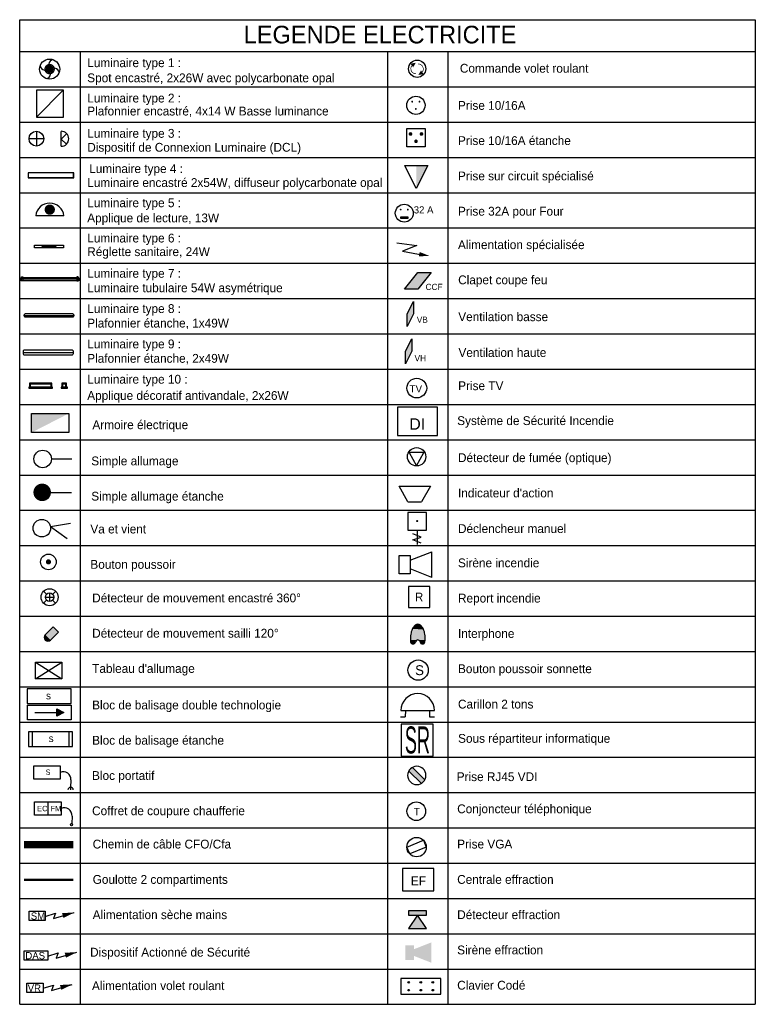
# Model space of a CAD drawing. Header units: millimetres. Extents: x -11.8 to 86.8, y 45.9 to 95.9.
# Tile 31 of 108: x -11.8 to -3.6, y 82.6 to 93.6. Entities that reach past the tile are written whole.
import ezdxf
from ezdxf.enums import TextEntityAlignment as Align

# ---------------------------------------------------------------- set-up
doc = ezdxf.new("R2010")
doc.units = ezdxf.units.MM
doc.header["$MEASUREMENT"] = 0
doc.linetypes.add('PC_DASH_2', pattern=[0.125, 0.055556, -0.069444])
doc.linetypes.add('PC_DASH_5', pattern=[0.069444, 0.027778, -0.041667])
doc.layers.add('Cfa', color=1, linetype='Continuous')
doc.layers.add('CFO', color=6, linetype='Continuous')
doc.styles.add('LEGENDE', font='ARIAL.TTF')
doc.styles.add('PC_MONO_TEXT', font='ARIAL.TTF', dxfattribs={"height": 0.161111})
doc.styles.get("Standard").update_dxf_attribs({"font": 'BKANT.TTF'})

# ---------------------------------------------------------------- blocks, each defined once
blk = doc.blocks.new('INDIC')
for p, q in [((-0.3, 0.15), (0.3, 0.15)), ((-0.132, -0.15), (-0.3, 0.15)), ((0.3, 0.15), (0.127, -0.15)), ((-0.132, -0.15), (0.127, -0.15))]:
    blk.add_line(p, q)
blk = doc.blocks.new('ION')
for p, q in [((-0.196, 0.157), (0.004, -0.209)), ((0.205, 0.157), (-0.196, 0.157)), ((0.004, -0.209), (0.205, 0.157))]:
    blk.add_line(p, q)
blk.add_circle((0.004, 0.041), 0.25)
blk = doc.blocks.new('SIP')
for p, q in [((-0.147, 0.136), (0.003, 0.136)), ((-0.147, -0.114), (-0.147, 0.136)), ((0.003, 0.07), (0.303, 0.186)), ((0.003, 0.136), (0.003, -0.114)), ((0.303, -0.164), (0.303, 0.186)), ((0.003, -0.114), (-0.147, -0.114)), ((0.303, -0.164), (0.003, -0.047))]:
    blk.add_line(p, q)
blk = doc.blocks.new('TAB')
for p, q in [((-0.376, 0.005), (-0.376, 0.547)), ((-0.376, 0.547), (0.447, 0.547)), ((0.447, 0.547), (0.447, 0.005)), ((0.447, 0.005), (-0.376, 0.005))]:
    blk.add_line(p, q)
blk.add_solid([(-0.376, 0.547), (0.447, 0.547), (-0.376, 0.005)])
blk = doc.blocks.new('BG')
for p, q in [((0.078, -0.538), (-0.181, -0.429)), ((-0.181, -0.621), (0.078, -0.538)), ((0.078, -0.728), (-0.181, -0.621)), ((-0.047, -0.317), (-0.046, -0.771))]:
    blk.add_line(p, q)
blk.add_lwpolyline([(-0.347, 0.246), (-0.347, -0.317), (0.252, -0.317), (0.252, 0.246)], close=True)
at = {"const_width": 0.0341}
blk.add_lwpolyline([(-0.063, -0.024, 1), (-0.029, -0.024, 1)], format="xyb", close=True, dxfattribs=at)
blk = doc.blocks.new('ESF')
for p, q in [((-0.6, 0.2), (-0.6, -0.2)), ((0.6, 0.2), (-0.6, 0.2)), ((-0.4, 0), (0.2, 0)), ((0.4, 0), (0.2, 0.1)), ((0.2, 0.1), (0.2, -0.1)), ((0.6, -0.2), (0.6, 0.2)), ((-0.6, -0.2), (0.6, -0.2)), ((0.2, -0.1), (0.4, 0))]:
    blk.add_line(p, q)
blk.add_solid([(0.4, 0), (0.2, 0.1), (0.2, -0.1), (0.2, 0.1)])
blk = doc.blocks.new('ESS')
for p, q in [((-0.53, 0.407), (-0.53, 0.007)), ((0.67, 0.407), (-0.53, 0.407)), ((0.67, 0.007), (0.67, 0.407)), ((-0.53, 0.007), (0.67, 0.007))]:
    blk.add_line(p, q)
blk.add_text('s', height=0.2).set_placement((-0.015, 0.121))
blk = doc.blocks.new('BDR')
for p, q in [((-0.217, 0.129), (0.124, 0.469)), ((-0.123, 0.033), (0.222, 0.37))]:
    blk.add_line(p, q)
blk.add_circle((0.002, 0.25), 0.251)
blk.add_solid([(-0.219, 0.137), (0.124, 0.469), (-0.123, 0.033), (0.222, 0.37)])
blk = doc.blocks.new('PCET')
for p, q in [((-0.255, 0.501), (0.245, 0.501)), ((-0.255, 0.001), (-0.255, 0.501)), ((0.245, 0.501), (0.245, 0.001)), ((0.245, 0.001), (-0.255, 0.001))]:
    blk.add_line(p, q)
at = {"const_width": 0.05}
for points in [[(-0.18, 0.351, 1), (-0.13, 0.351, 1)], [(0.12, 0.351, 1), (0.17, 0.351, 1)], [(-0.03, 0.151, 1), (0.02, 0.151, 1)]]:
    blk.add_lwpolyline(points, format="xyb", close=True, dxfattribs=at)
blk = doc.blocks.new('PCEN')
at = {"const_width": 0.025}
for points in [[(-0.101, 0.359, 1), (-0.076, 0.359, 1)], [(0.099, 0.359, 1), (0.124, 0.359, 1)], [(-0.001, 0.159, 1), (0.024, 0.159, 1)]]:
    blk.add_lwpolyline(points, format="xyb", close=True, dxfattribs=at)
blk.add_circle((0.012, 0.259), 0.25)
blk = doc.blocks.new('VV')
for q in [(0.359, 0.5), (0.461, 0.253)]:
    blk.add_line((0.111, 0.253), q)
blk.add_circle((0.006, 0.147), 0.15)
blk = doc.blocks.new('SAE')
for p, q in [((0.107, 0.252), (0.354, 0.5)), ((-0.149, 0.147), (0.15, 0.147))]:
    blk.add_line(p, q)
at = {"const_width": 0.15}
blk.add_lwpolyline([(-0.075, 0.147, 1), (0.075, 0.147, 1)], format="xyb", close=True, dxfattribs=at)
blk = doc.blocks.new('SA')
blk.add_line((0.118, 0.26), (0.365, 0.508))
blk.add_circle((0.012, 0.154), 0.15)
blk = doc.blocks.new('HR')
for p, q in [((-0.009, 0.129), (-0.009, -0.142)), ((0.119, -0.01), (-0.148, -0.01))]:
    blk.add_line(p, q)
blk.add_circle((-0.012, -0.007), 0.137)
blk = doc.blocks.new('360E')
for p, q in [((-0.109, 0.111), (-0.218, 0.221)), ((-0.155, 0), (0.155, 0)), ((0, 0.155), (0, -0.155)), ((0.221, 0.218), (0.111, 0.109)), ((-0.111, -0.109), (-0.221, -0.218)), ((0.218, -0.221), (0.109, -0.111))]:
    blk.add_line(p, q)
for radius in [0.31, 0.155]:
    blk.add_circle((0, 0), radius)
blk = doc.blocks.new('DAS')
for p, q in [((0.665, 0.117), (0.947, 0.206)), ((0.897, 0.058), (1.473, 0.228)), ((0.947, 0.206), (0.897, 0.058))]:
    blk.add_line(p, q)
blk.add_lwpolyline([(1.152, 0.142, 0.14, 0, 0), (1.473, 0.228, 0, 0, 0)], format="xyseb")
blk.add_lwpolyline([(0, 0.265), (0.665, 0.265), (0.665, 0), (0, 0)], close=True)
blk.add_text('DAS', height=0.2).set_placement((0.035, 0.029))
blk = doc.blocks.new('R')
for p, q in [((0.25, 0.5), (-0.25, 0.5)), ((-0.25, 0.5), (-0.25, 0)), ((0.25, 0), (0.25, 0.5)), ((-0.25, 0), (0.25, 0))]:
    blk.add_line(p, q)
blk.add_text('R', height=0.2).set_placement((-0.005, 0.152), align=Align.CENTER)
blk = doc.blocks.new('CE30')
for p, q in [((0.523, 0.915), (-0.007, 0.385)), ((0.877, 0.562), (0.523, 0.915)), ((0.346, 0.031), (0.877, 0.562))]:
    blk.add_line(p, q)
blk.add_arc((0.17, 0.208), 0.25, 135, 315)
for points in [[(0.515, 0.907), (0.869, 0.554), (-0.005, 0.388), (0.341, 0.027)], [(0.523, 0.915), (0.876, 0.561), (0.512, 0.904), (0.868, 0.553)], [(-0.005, 0.388), (0.341, 0.027), (-0.08, 0.209), (0.167, -0.042)], [(-0.08, 0.209), (0.167, -0.042), (-0.08, 0.207), (-0.007, 0.031)]]:
    blk.add_solid(points)
blk = doc.blocks.new('ESSE')
for p, q in [((0.665, 0.429), (-0.535, 0.429)), ((-0.535, 0.429), (-0.535, 0.029)), ((-0.435, 0.429), (-0.435, 0.029)), ((0.565, 0.429), (0.565, 0.029)), ((0.665, 0.029), (0.665, 0.429)), ((-0.535, 0.029), (0.665, 0.029)), ((-0.435, 0.029), (0.565, 0.029)), ((0.565, 0.029), (0.565, 0.029))]:
    blk.add_line(p, q)
blk.add_text('s', height=0.2).set_placement((0.014, 0.153))
blk = doc.blocks.new('QEP')
for p, q in [((-0.505, 0.516), (0.495, 0.516)), ((-0.505, 0.016), (-0.505, 0.516)), ((-0.505, 0.516), (-0.005, 0.516)), ((-0.505, 0.516), (-0.005, 0.516)), ((-0.505, 0.016), (-0.505, 0.516)), ((-0.505, 0.516), (0.495, 0.516)), ((0.495, 0.516), (0.495, 0.016)), ((0.495, 0.516), (0.495, 0.016)), ((0.495, 0.016), (-0.505, 0.016)), ((0.495, 0.016), (-0.505, 0.016)), ((0.896, -0.013), (0.88, -0.297)), ((0.896, -0.013), (0.88, -0.297)), ((0.88, -0.291), (0.88, -0.391))]:
    blk.add_line(p, q)
for centre, radius, start, end in [((0.604, 0.003), 0.292, 356.8924, 112.9865), ((0.604, 0.003), 0.292, 356.8924, 112.9865), ((0.88, -0.391), 0.1, 0, 180)]:
    blk.add_arc(centre, radius, start, end)
blk.add_text('S', height=0.2).set_placement((-0.057, 0.177))
blk = doc.blocks.new('TV')
blk.add_circle((0, 0), 0.27)
blk.add_text('TV', height=0.2).set_placement((-0.197, -0.12))
blk = doc.blocks.new('QCONJ')
blk.add_circle((0.006, 0.238), 0.25)
blk.add_text('T', height=0.2).set_placement((-0.062, 0.129))
blk = doc.blocks.new('SR')
blk.add_lwpolyline([(-0.6, -0.6), (0, -0.6), (0, 0), (-0.6, 0)], close=True)
at = {"style": 'PC_MONO_TEXT', "width": 0.479167}
blk.add_text('SR', height=0.508, dxfattribs=at).set_placement((-0.53, -0.552))
blk = doc.blocks.new('ALIM')
blk.add_lwpolyline([(0, 0), (0.598, 0.243), (0.283, -0.138), (0.938, 0.091)])
blk.add_lwpolyline([(0.801, 0.046, 0.14, 0, 0), (1.114, 0.158, 0, 0, 0)], format="xyseb")
blk = doc.blocks.new('CCF')
for p, q in [((-0.483, 0.027), (0.017, 0.652)), ((0.517, 0.652), (0.017, 0.027)), ((0.017, 0.652), (0.517, 0.652)), ((0.017, 0.027), (-0.483, 0.027))]:
    blk.add_line(p, q)
blk.add_solid([(0.017, 0.652), (0.517, 0.652), (-0.483, 0.027), (0.017, 0.027)])
blk = doc.blocks.new('INFORM')
for p, q in [((-0.258, 0.266), (0.183, 0.449)), ((-0.184, 0.089), (-0.257, 0.266)), ((0.254, 0.269), (-0.184, 0.089)), ((0.183, 0.449), (0.254, 0.269))]:
    blk.add_line(p, q)
blk.add_circle((-0.001, 0.269), 0.257)
blk = doc.blocks.new('DI')
blk.add_lwpolyline([(-0.35, -0.25), (0.35, -0.25), (0.35, 0.25), (-0.35, 0.25)], close=True)
at = {"style": 'LEGENDE'}
blk.add_text('DI', height=0.2, dxfattribs=at).set_placement((-0.007, -0.146), align=Align.CENTER)
blk = doc.blocks.new('SM')
for p, q in [((0.454, 0.117), (0.736, 0.206)), ((0.686, 0.058), (1.262, 0.228)), ((0.736, 0.206), (0.686, 0.058))]:
    blk.add_line(p, q)
blk.add_lwpolyline([(0.941, 0.142, 0.14, 0, 0), (1.262, 0.228, 0, 0, 0)], format="xyseb")
blk.add_lwpolyline([(0, 0.265), (0.454, 0.265), (0.454, 0), (0, 0)], close=True)
blk.add_text('SM', height=0.2).set_placement((0.049, 0.029))
blk = doc.blocks.new('AP0')
for points, const_width in [([(0.175, -0.06, -1), (-0.148, 0.06, -1)], 0.0492), ([(-0.06, 0, 1), (0.087, 0, 1)], 0.147)]:
    blk.add_lwpolyline(points, format="xyb", close=True, dxfattribs=dict(const_width=const_width))
blk.add_circle((0.014, 0), 0.378)
for centre, radius, start, end in [((-0.154, 0.151), 0.188, 186.2032, 263.9565), ((0.153, 0.184), 0.169, 92.8345, 178.447), ((0.189, -0.152), 0.183, 5.8298, 82.3782), ((-0.155, -0.154), 0.206, 281.5712, 350.6383)]:
    blk.add_arc(centre, radius, start, end)
blk = doc.blocks.new('TABA')
for p, q in [((-0.426, 0.008), (0.395, 0.536)), ((-0.426, 0.536), (0.395, 0.008)), ((-0.426, 0.008), (-0.426, 0.536)), ((-0.426, 0.536), (0.395, 0.536)), ((0.395, 0.536), (0.395, 0.008)), ((0.395, 0.008), (-0.426, 0.008))]:
    blk.add_line(p, q)
blk = doc.blocks.new('VR')
for p, q in [((0.454, 0.117), (0.736, 0.206)), ((0.686, 0.058), (1.262, 0.228)), ((0.736, 0.206), (0.686, 0.058))]:
    blk.add_line(p, q)
blk.add_lwpolyline([(0.941, 0.142, 0.14, 0, 0), (1.262, 0.228, 0, 0, 0)], format="xyseb")
blk.add_lwpolyline([(0, 0.265), (0.454, 0.265), (0.454, 0), (0, 0)], close=True)
blk.add_text('VR', height=0.2).set_placement((0.02, 0.025))
blk = doc.blocks.new('SAT2')
for points in [[(-0.141, 0.08, 0.1, 0, 0), (-0.054, 0.142, 0, 0, 0)], [(0.092, -0.07, 0.1, 0, 0), (0.005, -0.132, 0, 0, 0)]]:
    blk.add_lwpolyline(points, format="xyseb")
at = {"const_width": 0.015}
for points in [[(-0.046, -0.105, -0.806662), (-0.099, 0.113)], [(-0.003, 0.115, -0.806662), (0.05, -0.103)]]:
    blk.add_lwpolyline(points, format="xyb", dxfattribs=at)
blk.add_circle((-0.022, 0.008), 0.193)
blk = doc.blocks.new('QGACHE')
for p, q in [((-0.088, 0.014), (0.112, 0.414)), ((0.112, 0.414), (0.112, 0.014)), ((0.112, 0.364), (0.112, 0.164)), ((-0.088, -0.186), (-0.088, 0.014)), ((0.112, 0.014), (-0.088, -0.386)), ((-0.088, -0.386), (-0.088, 0.014))]:
    blk.add_line(p, q)
blk.add_solid([(-0.085, 0.019), (0.112, 0.41), (-0.088, -0.378), (0.111, 0.011)])
blk = doc.blocks.new('COUPCHAU')
for p, q in [((0.121, -0.139), (1.121, -0.139)), ((0.121, -0.639), (0.121, -0.139)), ((0.121, -0.139), (0.621, -0.139)), ((0.121, -0.139), (0.621, -0.139)), ((0.121, -0.639), (0.121, -0.139)), ((0.121, -0.139), (1.121, -0.139)), ((0.621, -0.139), (0.621, -0.639)), ((0.621, -0.139), (0.621, -0.639)), ((1.121, -0.139), (1.121, -0.639)), ((1.121, -0.139), (1.121, -0.639)), ((1.121, -0.639), (0.121, -0.639)), ((1.121, -0.639), (0.121, -0.639)), ((1.522, -0.668), (1.506, -0.952)), ((1.522, -0.668), (1.506, -0.952))]:
    blk.add_line(p, q)
blk.add_circle((1.496, -0.99), 0.038)
blk.add_arc((1.23, -0.652), 0.292, 356.8924, 112.9865)
blk.add_arc((1.23, -0.652), 0.292, 356.8924, 112.9865)
for s, p in [('EC', (0.221, -0.489)), ('FM', (0.721, -0.489))]:
    blk.add_text(s, height=0.2).set_placement(p)
blk = doc.blocks.new('COUPCHA')
blk.add_blockref('COUPCHAU', (-0.609, 0.657))
blk = doc.blocks.new('RECTANG')
for p, q in [((1, 1), (0, 1)), ((0, 1), (0, 0)), ((1, 0), (1, 1)), ((0, 0), (1, 0))]:
    blk.add_line(p, q)
blk = doc.blocks.new('EN418')
for p, q in [((-0.3, -0.3), (0.3, 0.3)), ((0.3, 0.3), (0.3, -0.3))]:
    blk.add_line(p, q)
at = {"xscale": 0.6002192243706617, "yscale": 0.6002192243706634, "zscale": 0.6002192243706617}
blk.add_blockref('RECTANG', (-0.3, -0.3), dxfattribs=at)
blk = doc.blocks.new('HR2', base_point=(1.635, 24.085))
for p, q in [((1.636, 23.966), (1.636, 24.24)), ((1.636, 24.1), (1.737, 24.195)), ((1.636, 24.1), (1.737, 24.005))]:
    blk.add_line(p, q)
blk.add_arc((1.636, 24.106), 0.14, 270, 90)
blk = doc.blocks.new('FILMED254')
for points in [[(-0.638, -0.075), (0.637, -0.075), (0.637, 0.067), (-0.638, 0.067)], [(-0.636, -0.069), (0.634, -0.069), (0.634, 0.061), (-0.636, 0.061)]]:
    blk.add_lwpolyline(points, close=True)
blk = doc.blocks.new('niepce7054')
for p, q in [((-0.647, -0.023), (-0.63, -0.023)), ((-0.647, -0.027), (-0.63, -0.027)), ((-0.647, -0.033), (-0.63, -0.033)), ((-0.647, -0.04), (-0.63, -0.04)), ((-0.647, -0.048), (-0.63, -0.048)), ((-0.63, -0.026), (-0.604, -0.026)), ((-0.63, -0.03), (-0.604, -0.03)), ((-0.63, -0.036), (-0.604, -0.036)), ((-0.63, -0.043), (-0.604, -0.043)), ((-0.63, -0.051), (-0.604, -0.051)), ((-0.604, -0.023), (0.604, -0.023)), ((-0.604, -0.027), (0.604, -0.027)), ((-0.604, -0.033), (0.604, -0.033)), ((-0.604, -0.04), (0.604, -0.04)), ((-0.604, -0.048), (0.604, -0.048)), ((0.604, -0.026), (0.63, -0.026)), ((0.604, -0.03), (0.63, -0.03)), ((0.604, -0.036), (0.63, -0.036)), ((0.604, -0.043), (0.63, -0.043)), ((0.604, -0.051), (0.63, -0.051)), ((0.63, -0.023), (0.647, -0.023)), ((0.63, -0.027), (0.647, -0.027)), ((0.63, -0.033), (0.647, -0.033)), ((0.63, -0.04), (0.647, -0.04)), ((0.63, -0.048), (0.647, -0.048))]:
    blk.add_line(p, q)
for points in [[(-0.63, 0), (-0.604, 0), (-0.604, -0.09), (-0.63, -0.09)], [(0.63, 0), (0.604, 0), (0.604, -0.09), (0.63, -0.09)]]:
    blk.add_lwpolyline(points, close=True)
for points in [[(-0.63, -0.02), (-0.647, -0.02), (-0.647, -0.09), (0.647, -0.09), (0.647, -0.02), (0.63, -0.02)], [(0.604, -0.02), (-0.604, -0.02)]]:
    blk.add_lwpolyline(points)
blk = doc.blocks.new('BP')
at = {"const_width": 0.05}
blk.add_lwpolyline([(-0.022, 0.15, 1), (0.028, 0.15, 1)], format="xyb", close=True, dxfattribs=at)
blk.add_circle((0.003, 0.149), 0.15)
blk = doc.blocks.new('ET249')
blk.add_line((-0.8, 0), (0.8, 0))
blk.add_lwpolyline([(-0.76, -0.076), (0.76, -0.076, 0.414214), (0.8, -0.036), (0.8, 0.036, 0.414214), (0.76, 0.076), (-0.76, 0.076, 0.414214), (-0.8, 0.036), (-0.8, -0.036, 0.414214)], format="xyb", close=True)
blk = doc.blocks.new('PROJ')
for p, q in [((0.018, -0.498), (-0.232, 0.002)), ((-0.232, 0.002), (0.268, 0.002)), ((0.268, 0.002), (0.018, -0.498))]:
    blk.add_line(p, q)
blk.add_solid([(0.018, 0.001), (0.268, 0.001), (0.018, -0.495)])
blk = doc.blocks.new('PCEN32')
for p, q in [((-0.093, 0.103), (-0.093, 0.153)), ((-0.093, 0.153), (0.107, 0.153)), ((0.107, 0.103), (-0.093, 0.103)), ((0.107, 0.153), (0.107, 0.103))]:
    blk.add_line(p, q)
at = {"const_width": 0.025}
for points in [[(-0.106, 0.353, 1), (-0.081, 0.353, 1)], [(0.094, 0.353, 1), (0.119, 0.353, 1)]]:
    blk.add_lwpolyline(points, format="xyb", close=True, dxfattribs=at)
blk.add_circle((0.007, 0.253), 0.25)
blk.add_solid([(-0.093, 0.153), (0.107, 0.153), (-0.093, 0.103), (0.107, 0.103)])
blk.add_text('32 A', height=0.2).set_placement((0.272, 0.246))
blk = doc.blocks.new('KATA2')
for points in [[(0.249, 0), (-0.249, 0), (-0.249, -0.088), (0.249, -0.088)], [(0.266, -0.088), (-0.267, -0.088), (-0.267, -0.107), (0.266, -0.107)], [(0.231, -0.018), (-0.232, -0.018), (-0.232, -0.088), (0.231, -0.088)]]:
    blk.add_lwpolyline(points, close=True)
blk = doc.blocks.new('KATA3')
for points in [[(-0.088, -0.07), (-0.088, 0.07), (-0.107, 0.07), (-0.107, -0.07)], [(0, -0.052), (0, 0.052), (-0.088, 0.052), (-0.088, -0.052)], [(-0.018, -0.035), (-0.018, 0.035), (-0.088, 0.035), (-0.088, -0.035)]]:
    blk.add_lwpolyline(points, close=True)
blk = doc.blocks.new('ET149')
blk.add_line((-0.8, 0), (0.8, 0))
blk.add_lwpolyline([(-0.76, -0.046), (0.76, -0.046, 0.414214), (0.8, -0.006), (0.8, 0.006, 0.414214), (0.76, 0.046), (-0.76, 0.046, 0.414214), (-0.8, 0.006), (-0.8, -0.006, 0.414214)], format="xyb", close=True)
blk = doc.blocks.new('ADEC')
blk.add_line((-0.299, 0.087), (0.205, 0.087))
blk.add_arc((-0.047, 0.111), 0.253, 185.3373, 354.6627)
blk = doc.blocks.new('AP2')
at = {"const_width": 0.193}
blk.add_lwpolyline([(-0.088, -0.238, 1), (0.104, -0.238, 1)], format="xyb", close=True, dxfattribs=at)
at = {"xscale": 2.1, "yscale": 2.1, "zscale": 2.1}
blk.add_blockref('ADEC', (0.106, -0.185), dxfattribs=at)
blk = doc.blocks.new('PLATAB')
for p, q in [((-0.828, -0.277), (-0.828, 0.033)), ((-0.828, 0.033), (0.721, 0.033)), ((-0.437, 0.03), (-0.437, -0.088)), ((0.324, -0.088), (0.324, 0.03)), ((0.721, 0.033), (0.721, -0.277)), ((0.721, -0.277), (-0.828, -0.277)), ((-0.437, -0.088), (0.324, -0.088))]:
    blk.add_line(p, q)
blk.add_solid([(-0.441, 0.03), (0.321, 0.03), (-0.441, -0.088), (0.321, -0.088)])
blk = doc.blocks.new('INTEX')
for p, q in [((0.063, -0.399), (0.054, -0.373)), ((0.173, -0.399), (0.178, -0.366))]:
    blk.add_line(p, q)
for points in [[(0.011, 0.005, 0.170717), (-0.047, -0.016, 0.10489), (-0.108, -0.091, 0.066554), (-0.144, -0.19, 0.052697), (-0.158, -0.322, 0.031167), (-0.153, -0.401, 0.066554)], [(0.178, -0.367, 0.017804), (0.18, -0.322, 0.052697), (0.166, -0.19, 0.066554), (0.13, -0.091, 0.10489), (0.069, -0.016, 0.170717), (0.011, 0.005, 0.170717)]]:
    blk.add_lwpolyline(points, format="xyb")
for centre, radius, start, end in [((-0.098, -0.388), 0.056, 191.1992, 348.8008), ((0.012, -0.409), 0.056, 11.1992, 11.1992), ((0.012, -0.409), 0.056, 40.4609, 168.8008), ((-0.043, -0.399), 0, 0, 157.6016), ((0.118, -0.388), 0.056, 191.1992, 348.8008)]:
    blk.add_arc(centre, radius, start, end)
for points in [[(0, 0.004), (0.022, 0.004), (-0.022, -0.001), (0.047, -0.003)], [(-0.149, -0.219), (0.17, -0.214), (-0.153, -0.241), (0.174, -0.237)], [(-0.127, -0.132), (0.155, -0.152), (-0.149, -0.219), (0.17, -0.214)], [(-0.115, -0.104), (0.139, -0.11), (-0.127, -0.132), (0.155, -0.152)], [(-0.101, -0.078), (0.13, -0.091), (-0.115, -0.104), (0.139, -0.11)], [(-0.092, -0.065), (0.116, -0.067), (-0.101, -0.078), (0.13, -0.091)], [(-0.085, -0.055), (0.099, -0.045), (-0.092, -0.065), (0.116, -0.067)], [(-0.072, -0.04), (0.091, -0.036), (-0.085, -0.055), (0.099, -0.045)], [(-0.062, -0.029), (0.08, -0.026), (-0.072, -0.04), (0.091, -0.036)], [(-0.05, -0.019), (0.071, -0.018), (-0.062, -0.029), (0.08, -0.026)], [(-0.038, -0.009), (0.061, -0.01), (-0.05, -0.019), (0.071, -0.018)], [(-0.022, -0.001), (0.047, -0.003), (-0.038, -0.009), (0.061, -0.01)], [(-0.156, -0.281), (0.177, -0.269), (-0.158, -0.307), (0.178, -0.297)], [(-0.158, -0.307), (0.178, -0.297), (-0.157, -0.328), (0.18, -0.326)], [(-0.157, -0.328), (0.18, -0.326), (-0.157, -0.355), (0.178, -0.353)], [(-0.157, -0.354), (0.001, -0.354), (-0.156, -0.372), (-0.01, -0.36)], [(-0.155, -0.26), (0.176, -0.254), (-0.156, -0.281), (0.177, -0.269)], [(-0.156, -0.372), (-0.01, -0.36), (-0.154, -0.382), (-0.024, -0.367)], [(-0.153, -0.241), (0.174, -0.237), (-0.155, -0.26), (0.176, -0.254)], [(-0.154, -0.382), (-0.024, -0.367), (-0.154, -0.394), (-0.027, -0.369)], [(-0.154, -0.394), (-0.027, -0.369), (-0.151, -0.405), (-0.028, -0.37)], [(-0.151, -0.405), (-0.028, -0.37), (-0.147, -0.416), (-0.029, -0.372)], [(-0.147, -0.416), (-0.029, -0.372), (-0.14, -0.426), (-0.031, -0.376)], [(-0.14, -0.426), (-0.031, -0.376), (-0.132, -0.432), (-0.034, -0.377)], [(-0.132, -0.432), (-0.034, -0.377), (-0.116, -0.441), (-0.035, -0.379)], [(-0.116, -0.441), (-0.035, -0.379), (-0.094, -0.444), (-0.037, -0.382)], [(-0.094, -0.444), (-0.037, -0.382), (-0.078, -0.44), (-0.039, -0.386)], [(-0.078, -0.44), (-0.039, -0.386), (-0.063, -0.432), (-0.04, -0.389)], [(-0.063, -0.432), (-0.04, -0.389), (-0.047, -0.411), (-0.042, -0.393)], [(-0.047, -0.411), (-0.042, -0.393), (-0.058, -0.427), (-0.051, -0.419)], [(0.018, -0.354), (0.179, -0.352), (0.028, -0.356), (0.178, -0.367)], [(0.028, -0.356), (0.178, -0.367), (0.032, -0.357), (0.174, -0.388)], [(0.032, -0.357), (0.174, -0.388), (0.036, -0.359), (0.169, -0.41)], [(0.036, -0.359), (0.169, -0.41), (0.053, -0.372), (0.158, -0.426)], [(0.053, -0.372), (0.158, -0.426), (0.054, -0.373), (0.134, -0.441)], [(0.054, -0.373), (0.134, -0.441), (0.055, -0.375), (0.12, -0.443)], [(0.055, -0.375), (0.12, -0.443), (0.057, -0.38), (0.107, -0.443)], [(0.057, -0.38), (0.107, -0.443), (0.058, -0.383), (0.087, -0.435)], [(0.058, -0.383), (0.087, -0.435), (0.063, -0.4), (0.069, -0.418)]]:
    blk.add_solid(points)
blk = doc.blocks.new('EF')
blk.add_lwpolyline([(-0.333, 0.01), (0.367, 0.01), (0.367, 0.51), (-0.333, 0.51)], close=True)
blk.add_text('EF', height=0.2).set_placement((-0.15, 0.13))
blk = doc.blocks.new('INFRA')
for p, q in [((0.26, 0.498), (-0.24, 0.498)), ((-0.24, 0.498), (-0.24, 0.373)), ((0.01, 0.373), (-0.24, -0.002)), ((-0.24, 0.373), (0.01, 0.373)), ((0.26, -0.002), (0.01, 0.373)), ((0.01, 0.373), (0.26, 0.373)), ((0.26, 0.373), (0.26, 0.498)), ((-0.24, -0.002), (0.26, -0.002))]:
    blk.add_line(p, q)
for points in [[(-0.24, 0.498), (0.26, 0.498), (-0.24, 0.373), (0.26, 0.373)], [(0.01, 0.373), (0.26, -0.002), (-0.24, -0.002), (0.01, 0.373)], [(0.01, 0.373), (0.26, -0.002), (-0.24, -0.002), (0.01, 0.373)], [(-0.24, -0.002), (0.01, 0.373), (0.01, 0.373), (0.01, 0.123)], [(0.01, 0.373), (0.26, -0.002), (-0.24, -0.002), (0.01, 0.373)], [(0.01, 0.373), (0.26, -0.002), (0.01, -0.002), (-0.24, -0.002)], [(0.01, -0.002), (-0.24, -0.002), (-0.24, -0.002), (0.01, 0.373)], [(-0.24, -0.002), (0.01, 0.373), (0.01, 0.373), (-0.24, -0.002)], [(0.01, 0.373), (-0.24, -0.002), (0.01, -0.002), (0.01, 0.373)], [(0.01, 0.373), (-0.24, -0.002), (-0.115, -0.002), (0.01, -0.002)], [(0.01, 0.373), (-0.115, -0.002), (0.01, -0.002), (-0.115, -0.002)]]:
    blk.add_solid(points)
blk = doc.blocks.new('SIREFRA')
for points in [[(0, 0.25), (0.15, 0.25), (0, 0), (0.15, 0)], [(0.15, 0.182), (0.448, 0.299), (0.152, 0.067), (0.448, -0.049)]]:
    blk.add_solid(points)
blk = doc.blocks.new('SC')
for p, q in [((-0.669, 0.006), (-0.669, 0.506)), ((-0.669, 0.506), (0.581, 0.506)), ((0.581, 0.506), (0.581, 0.006)), ((0.581, 0.006), (-0.669, 0.006))]:
    blk.add_line(p, q)
at = {"const_width": 0.05}
for points in [[(-0.444, 0.381, 1), (-0.394, 0.381, 1)], [(-0.069, 0.381, 1), (-0.019, 0.381, 1)], [(0.306, 0.381, 1), (0.356, 0.381, 1)], [(-0.444, 0.131, 1), (-0.394, 0.131, 1)], [(-0.069, 0.131, 1), (-0.019, 0.131, 1)], [(0.306, 0.131, 1), (0.356, 0.131, 1)]]:
    blk.add_lwpolyline(points, format="xyb", close=True, dxfattribs=at)
blk = doc.blocks.new('SON')
blk.add_circle((-0.007, -0.06), 0.36)
blk.add_text('S', height=0.35).set_placement((-0.113, -0.238))
blk = doc.blocks.new('SONNE')
for p, q in [((-0.246, 0.003), (-0.174, 0.003)), ((-0.239, 0.101), (0.261, 0.101)), ((-0.171, 0.102), (-0.174, 0.006)), ((0.188, 0.099), (0.188, 0.006)), ((0.188, 0.006), (0.262, 0.006))]:
    blk.add_line(p, q)
blk.add_arc((0.011, 0.101), 0.25, 0, 180)

msp = doc.modelspace()

# ---------------------------------------------------------------- linework, layer by layer
at = {"lineweight": -3}
for p, q in [((-11.785, 93.614), (-3.569, 93.614)), ((-11.785, 82.613), (-11.785, 93.614)), ((-3.569, 93.614), (-3.569, 82.613)), ((-11.785, 93.258), (-3.569, 93.258)), ((-11.111, 93.258), (-11.111, 82.613)), ((-7.678, 93.258), (-7.677, 82.613)), ((-7.002, 93.258), (-7.002, 82.613)), ((-11.785, 92.864), (-3.569, 92.864)), ((-11.785, 92.469), (-3.569, 92.469)), ((-11.785, 92.075), (-3.569, 92.075)), ((-11.785, 91.681), (-3.569, 91.681)), ((-11.785, 91.287), (-3.569, 91.287)), ((-11.785, 90.892), (-3.569, 90.892)), ((-11.785, 90.498), (-3.569, 90.498)), ((-11.785, 90.104), (-3.569, 90.104)), ((-11.785, 89.71), (-3.569, 89.71)), ((-11.785, 89.315), (-3.569, 89.315)), ((-11.785, 88.921), (-3.569, 88.921)), ((-11.785, 88.527), (-3.569, 88.527)), ((-11.785, 88.133), (-3.569, 88.133)), ((-11.785, 87.738), (-3.569, 87.738)), ((-11.785, 87.344), (-3.569, 87.344)), ((-11.785, 86.95), (-3.569, 86.95)), ((-11.785, 86.556), (-3.569, 86.556)), ((-11.785, 86.161), (-3.569, 86.161)), ((-11.785, 85.767), (-3.569, 85.767)), ((-11.785, 85.373), (-3.569, 85.373)), ((-11.785, 84.979), (-3.569, 84.979)), ((-11.785, 84.584), (-3.569, 84.584)), ((-11.785, 84.19), (-3.569, 84.19)), ((-11.785, 83.796), (-3.569, 83.796)), ((-11.785, 83.402), (-3.569, 83.402)), ((-11.785, 83.007), (-3.569, 83.007)), ((-11.785, 82.613), (-3.569, 82.613))]:
    msp.add_line(p, q, dxfattribs=at)
at = {"layer": 'CFO', "linetype": 'PC_DASH_2', "const_width": 0.08}
msp.add_lwpolyline([(-11.736, 84.397), (-11.186, 84.397)], dxfattribs=at)
at = {"layer": 'CFO', "linetype": 'PC_DASH_5', "const_width": 0.025}
msp.add_lwpolyline([(-11.736, 84.003), (-11.186, 84.003)], dxfattribs=at)

# ---------------------------------------------------------------- block references
at = {"layer": 'Cfa', "lineweight": -3}
for name, p, xscale, yscale, zscale in [('CCF', (-7.343, 90.594), 0.2975528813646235, 0.2975528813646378, 0.2975528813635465), ('TV', (-7.35, 89.498), 0.4082425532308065, 0.4082425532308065, 0.4082425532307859), ('ION', (-7.354, 88.714), 0.4082425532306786, 0.4082425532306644, 0.4082425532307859), ('INDIC', (-7.373, 88.316), 0.5832036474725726, 0.5832036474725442, 0.5832036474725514), ('BG', (-7.33, 88.021), 0.3499221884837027, 0.3499221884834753, 0.3499221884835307), ('SIP', (-7.428, 87.517), 0.816485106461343, 0.8164851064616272, 0.8164851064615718), ('R', (-7.322, 87.045), 0.4760846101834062, 0.4760846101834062, 0.4760846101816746), ('INTEX', (-7.344, 86.857), 0.4899999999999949, 0.4899999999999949, 0.4899999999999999), ('SR', (-7.168, 85.744), 0.595105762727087, 0.595105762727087, 0.595105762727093), ('BDR', (-7.349, 85.068), -0.4082425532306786, 0.4082425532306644, 0.408242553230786), ('QCONJ', (-7.358, 84.671), 0.4165740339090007, 0.4165740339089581, 0.4165740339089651)]:
    msp.add_blockref(name, p, dxfattribs=dict(at, xscale=xscale, yscale=yscale, zscale=zscale))
at = {"layer": 'Cfa'}
for name, p, xscale, yscale, zscale in [('QGACHE', (-7.427, 90.321), 0.3499999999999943, 0.3499999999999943, 0.35), ('QGACHE', (-7.446, 89.904), 0.3499999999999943, 0.3499999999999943, 0.35), ('EF', (-7.342, 83.877), 0.5, 0.5, 0.5), ('INFRA', (-7.345, 83.46), 0.4000000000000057, 0.4000000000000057, 0.4), ('SIREFRA', (-7.48, 83.11), 0.6500000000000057, 0.6500000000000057, 0.65), ('SC', (-7.29, 82.905), 0.3580351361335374, -0.352175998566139, 0.3580351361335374)]:
    msp.add_blockref(name, p, dxfattribs=dict(at, xscale=xscale, yscale=yscale, zscale=zscale))
at = {"layer": 'Cfa', "linetype": 'Continuous'}
for name, p, xscale, yscale, zscale in [('DI', (-7.341, 89.126), 0.6375641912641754, 0.6375641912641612, 0.6375641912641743), ('INFORM', (-7.352, 84.256), 0.4215499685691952, 0.4215499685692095, 0.4215499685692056)]:
    msp.add_blockref(name, p, dxfattribs=dict(at, xscale=xscale, yscale=yscale, zscale=zscale))
at = {"layer": 'Cfa', "ltscale": 0.35}
for name, p, xscale, yscale, zscale in [('SON', (-7.333, 86.366), 0.314999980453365, 0.3149999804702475, 0.3149999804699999), ('SONNE', (-7.348, 85.821), 0.75, 0.75, 0.75)]:
    msp.add_blockref(name, p, dxfattribs=dict(at, xscale=xscale, yscale=yscale, zscale=zscale))
at = {"layer": 'CFO', "linetype": 'Continuous'}
for name, p, xscale, yscale, zscale in [('AP0', (-11.455, 93.062), 0.2975528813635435, 0.2975528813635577, 0.2975528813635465), ('SAT2', (-7.335, 93.062), 0.5, 0.5, 0.5), ('TABA', (-11.457, 86.246), 0.3570634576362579, 0.3570634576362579, 0.3570634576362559), ('SM', (-11.681, 83.548), 0.4000000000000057, 0.4000000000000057, 0.4), ('VR', (-11.704, 82.745), 0.4000000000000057, 0.4000000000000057, 0.4)]:
    msp.add_blockref(name, p, dxfattribs=dict(at, xscale=xscale, yscale=yscale, zscale=zscale))
at = {"layer": 'CFO'}
for name, p, xscale, yscale, zscale in [('EN418', (-11.448, 92.676), 0.5, 0.5, 0.5), ('PCEN', (-7.365, 92.552), 0.4082425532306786, 0.4082425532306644, 0.408242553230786), ('HR', (-11.592, 92.289), 0.5999999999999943, 0.5999999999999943, 0.6), ('HR2', (-11.323, 92.271), 0.5999999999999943, 0.5999999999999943, 0.6), ('PCET', (-7.357, 92.194), 0.4082425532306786, 0.4082425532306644, 0.4082425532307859), ('PROJ', (-7.365, 91.984), 0.5109999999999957, 0.5109999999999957, 0.511), ('FILMED254', (-11.437, 91.878), 0.4000000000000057, 0.4000000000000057, 0.4), ('PCEN32', (-7.493, 91.351), 0.4000000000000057, 0.4000000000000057, 0.4), ('niepce7054', (-11.449, 90.74), -0.5, 0.5, 0.5), ('ET149', (-11.458, 90.31), 0.3499999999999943, 0.3499999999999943, 0.35), ('ET249', (-11.466, 89.897), 0.3499999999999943, 0.3499999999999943, 0.35), ('KATA2', (-11.551, 89.552), 0.5, 0.5, 0.5), ('TAB', (-11.463, 88.999), 0.5066427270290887, 0.3946416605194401, 0.5066427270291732), ('BP', (-11.466, 87.469), 0.5807513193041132, 0.5807513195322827, 0.5807513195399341), ('360E', (-11.451, 87.162), 0.3061819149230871, 0.3061819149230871, 0.3061819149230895), ('CE30', (-11.498, 86.678), 0.1666296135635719, 0.1666296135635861, 0.166629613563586), ('ESS', (-11.485, 85.971), 0.4082425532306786, 0.4082425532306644, 0.4082425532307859), ('ESSE', (-11.467, 85.481), 0.4082425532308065, 0.4082425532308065, 0.4082425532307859), ('QEP', (-11.479, 85.124), 0.2975528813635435, 0.2975528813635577, 0.2975528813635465), ('COUPCHA', (-11.474, 84.72), 0.2999999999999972, 0.2999999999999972, 0.3690944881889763), ('DAS', (-11.736, 83.105), 0.4000000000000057, 0.4000000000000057, 0.4)]:
    msp.add_blockref(name, p, dxfattribs=dict(at, xscale=xscale, yscale=yscale, zscale=zscale))
for name, p, xscale, yscale, zscale, rotation in [('AP2', (-11.447, 91.421), 0.297552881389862, 0.2975528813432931, 0.2975528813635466, 180), ('PLATAB', (-11.469, 91.067), 0.210000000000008, 0.105000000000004, 0.21, 180), ('ALIM', (-7.573, 91.121), 0.3499221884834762, 0.3499221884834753, 0.3499221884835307, 330.0000000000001), ('KATA3', (-11.288, 89.552), 0.5, 0.5, 0.5, 90), ('SA', (-11.606, 88.641), 0.6531880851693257, 0.6531880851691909, 0.6531880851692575, 314.9999999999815), ('SAE', (-11.602, 88.265), 0.6531880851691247, 0.6531880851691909, 0.6531880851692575, 314.9999999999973), ('VV', (-11.596, 87.856), 0.6531880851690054, 0.6531880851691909, 0.6531880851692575, 325.0243375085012), ('ESF', (-11.454, 85.872), -0.4082425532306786, 0.4082425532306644, 0.4082425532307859, 180)]:
    msp.add_blockref(name, p, dxfattribs=dict(at, xscale=xscale, yscale=yscale, zscale=zscale, rotation=rotation))

# ---------------------------------------------------------------- texts
at = {"lineweight": -3}
msp.add_text('LEGENDE ELECTRICITE', height=0.19712, dxfattribs=at).set_placement((-7.761, 93.349), align=Align.CENTER)
for s, height, p in [('Luminaire type 1 :', 0.09856, (-11.031, 93.084)), ('Commande volet roulant', 0.09856, (-6.869, 93.022)), ('Spot encastré, 2x26W avec polycarbonate opal', 0.09856, (-11.031, 92.915)), ('Luminaire type 2 :', 0.09856, (-11.031, 92.689)), ('Plafonnier encastré, 4x14 W Basse luminance', 0.09856, (-11.031, 92.544)), ('Prise 10/16A', 0.09856, (-6.89, 92.607)), ('Luminaire type 3 :', 0.09856, (-11.031, 92.295)), ('Prise 10/16A étanche', 0.09856, (-6.89, 92.214)), ('Dispositif de Connexion Luminaire (DCL)', 0.09856, (-11.031, 92.139)), ('Luminaire type 4 :', 0.09856, (-11.009, 91.901)), ('Luminaire encastré 2x54W, diffuseur polycarbonate opal', 0.09856, (-11.031, 91.745)), ('Prise sur circuit spécialisé', 0.09856, (-6.89, 91.819)), ('Luminaire type 5 :', 0.09856, (-11.031, 91.519)), ('Prise 32A pour Four', 0.09856, (-6.89, 91.425)), ('Applique de lecture, 13W', 0.09856, (-11.031, 91.35)), ('Luminaire type 6 :', 0.09856, (-11.031, 91.125)), ('Réglette sanitaire, 24W', 0.09856, (-11.031, 90.973)), ('Alimentation spécialisée', 0.09856, (-6.89, 91.051)), ('Luminaire type 7 :', 0.09856, (-11.031, 90.731)), ('Clapet coupe feu', 0.09856, (-6.888, 90.658)), ('Luminaire tubulaire 54W asymétrique', 0.09856, (-11.031, 90.569)), ('Luminaire type 8 :', 0.09856, (-11.031, 90.337)), ('Ventilation basse', 0.09856, (-6.887, 90.246)), ('Plafonnier étanche, 1x49W', 0.09856, (-11.031, 90.175)), ('Luminaire type 9 :', 0.09856, (-11.031, 89.942)), ('Plafonnier étanche, 2x49W', 0.09856, (-11.031, 89.781)), ('Ventilation haute', 0.09856, (-6.885, 89.846)), ('Luminaire type 10 :', 0.09856, (-11.031, 89.548)), ('Prise TV', 0.0986, (-6.888, 89.475)), ('Applique décoratif antivandale, 2x26W', 0.09856, (-11.031, 89.366)), ('Armoire électrique', 0.09856, (-10.973, 89.039)), ('Système de Sécurité Incendie', 0.09856, (-6.899, 89.085)), ('Détecteur de fumée (optique)', 0.09856, (-6.89, 88.671)), ('Simple allumage', 0.09856, (-10.986, 88.635)), ('Simple allumage étanche', 0.09856, (-10.986, 88.241)), ("Indicateur d'action", 0.09856, (-6.89, 88.277)), ('Va et vient', 0.09856, (-10.996, 87.874)), ('Déclencheur manuel', 0.09856, (-6.89, 87.879)), ('Bouton poussoir', 0.09856, (-10.996, 87.479)), ('Sirène incendie', 0.09856, (-6.89, 87.496)), ('Détecteur de mouvement encastré 360°', 0.09856, (-10.976, 87.104)), ('Report incendie', 0.09856, (-6.89, 87.102)), ('Détecteur de mouvement sailli 120°', 0.09856, (-10.976, 86.71)), ('Interphone', 0.0986, (-6.89, 86.707)), ("Tableau d'allumage", 0.09856, (-10.976, 86.316)), ('Bouton poussoir sonnette', 0.09856, (-6.89, 86.313)), ('Bloc de balisage double technologie', 0.09856, (-10.976, 85.908)), ('Carillon 2 tons', 0.09856, (-6.89, 85.918)), ('Bloc de balisage étanche', 0.09856, (-10.976, 85.514)), ('Sous répartiteur informatique', 0.09856, (-6.889, 85.535)), ('Bloc portatif', 0.09856, (-10.977, 85.12)), ('Prise RJ45 VDI', 0.09856, (-6.904, 85.107)), ('Coffret de coupure chaufferie', 0.09856, (-10.977, 84.726)), ('Conjoncteur téléphonique', 0.09856, (-6.899, 84.748)), ('Chemin de câble CFO/Cfa', 0.09856, (-10.97, 84.354)), ('Prise VGA', 0.0986, (-6.899, 84.354)), ('Goulotte 2 compartiments', 0.09856, (-10.97, 83.959)), ('Centrale effraction', 0.09856, (-6.899, 83.959)), ('Alimentation sèche mains', 0.09856, (-10.97, 83.565)), ('Détecteur effraction', 0.09856, (-6.899, 83.565)), ('Sirène effraction', 0.09856, (-6.899, 83.171)), ('Dispositif Actionné de Sécurité', 0.09856, (-10.999, 83.146)), ('Alimentation volet roulant', 0.09856, (-10.978, 82.772)), ('Clavier Codé', 0.09856, (-6.899, 82.777))]:
    msp.add_text(s, height=height, dxfattribs=at).set_placement(p)
at = {"layer": 'Cfa', "lineweight": -3}
msp.add_text('CCF', height=0.069, dxfattribs=at).set_placement((-7.252, 90.594))
at = {"layer": 'Cfa', "char_height": 0.069, "attachment_point": 7}
for s, insert in [('VB', (-7.35, 90.228)), ('VH', (-7.375, 89.797))]:
    msp.add_mtext(s, dxfattribs=dict(at, insert=insert))

doc.saveas('drawing.dxf')
